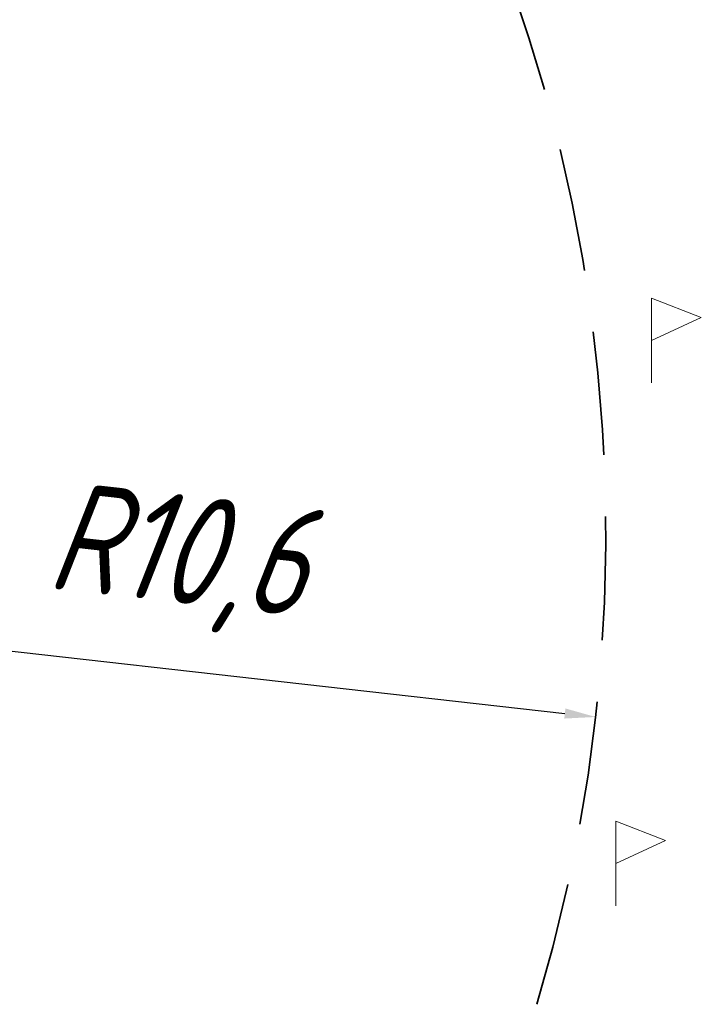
# Model space of a CAD drawing. Header units: millimetres. Extents: x 0 to 420, y 0 to 297.
# Tile 8 of 12: x 131 to 153, y 198 to 230. Entities that reach past the tile are written whole.
import ezdxf

# ---------------------------------------------------------------- set-up
doc = ezdxf.new("R2010")
doc.units = ezdxf.units.MM
doc.linetypes.add('K5LT_DASHED_REINFORCED', pattern=[6, 4, -2])
doc.linetypes.add('K5LT_THIN', pattern=[0])
doc.styles.add('KDIMTEXTSTYLE', font='GOST_AU.SHX', dxfattribs={"width": 0.96, "oblique": 15, "height": 5})
doc.dimstyles.new('KDIMSTYLE (0.01)', dxfattribs={"dimtxt": 5, "dimasz": 1, "dimexe": 2, "dimexo": 0, "dimgap": 1, "dimtad": 1, "dimlfac": 200, "dimtxsty": 'KDIMTEXTSTYLE', "dimsah": 1, "dimcen": 0, "dimdle": 1, "dimadec": 0, "dimazin": 0, "dimtfac": 0.667, "dimtmove": 0, "dimatfit": 3, "dimfxl": 0, "dimtvp": 1, "dimtolj": 1, "dimtzin": 0, "dimarcsym": 0})

# ---------------------------------------------------------------- blocks, each defined once
blk = doc.blocks.new('KDIMARROW_01')
blk.add_hatch(color=0).paths.add_polyline_path([(-5, -0.658), (0, 0), (-5, 0.658), (-4.5, 0)])
at = {"color": 0, "linetype": 'K5LT_THIN', "lineweight": 9}
for p, q in [((-4.5, 0), (-5, 0.658)), ((-5, 0.658), (0, 0)), ((0, 0), (-5, -0.658)), ((-5, -0.658), (-4.5, 0)), ((0, 0), (-1, 0))]:
    blk.add_line(p, q, dxfattribs=at)
blk = doc.blocks.new('U85')
at = {"color": 4, "linetype": 'K5LT_THIN', "lineweight": 9, "true_color": 0x00ffff}
for p, q in [((150.977, 218.253), (150.977, 220.993)), ((150.977, 220.993), (152.584, 220.363)), ((152.584, 220.363), (150.977, 219.623))]:
    blk.add_line(p, q, dxfattribs=at)
blk = doc.blocks.new('U86')
at = {"color": 4, "linetype": 'K5LT_THIN', "lineweight": 9, "true_color": 0x00ffff}
for p, q in [((149.821, 201.328), (149.821, 204.069)), ((149.821, 204.069), (151.428, 203.439)), ((151.428, 203.439), (149.821, 202.699))]:
    blk.add_line(p, q, dxfattribs=at)

msp = doc.modelspace()

# ---------------------------------------------------------------- linework, layer by layer
at = {"color": 4, "linetype": 'K5LT_DASHED_REINFORCED', "lineweight": 35, "true_color": 0x00ffff}
msp.add_arc((96.495412, 213.373229), 53, 343.2995014, 47.9580735, dxfattribs=at)

# ---------------------------------------------------------------- block references
for name in ['U85', 'U86']:
    msp.add_blockref(name, (0, 0))

# ---------------------------------------------------------------- dimensions: what is measured, and where the dimension line sits
at = {"color": 4, "true_color": 0x00ffff}
msp.add_radius_dim(center=(96.495412, 213.373229), radius=53, location=(135.25035, 209.008051), text='\\H3.5;\\W0.96;\\Q15;R\\H3.5;\\W0.96;\\Q15;\\Q15;10,6', dimstyle='KDIMSTYLE (0.01)', override={"dimblk2": 'KDIMARROW_01', "dimclrt": 7, "dimtolj": 1}, dxfattribs=at).render()

doc.saveas('drawing.dxf')
